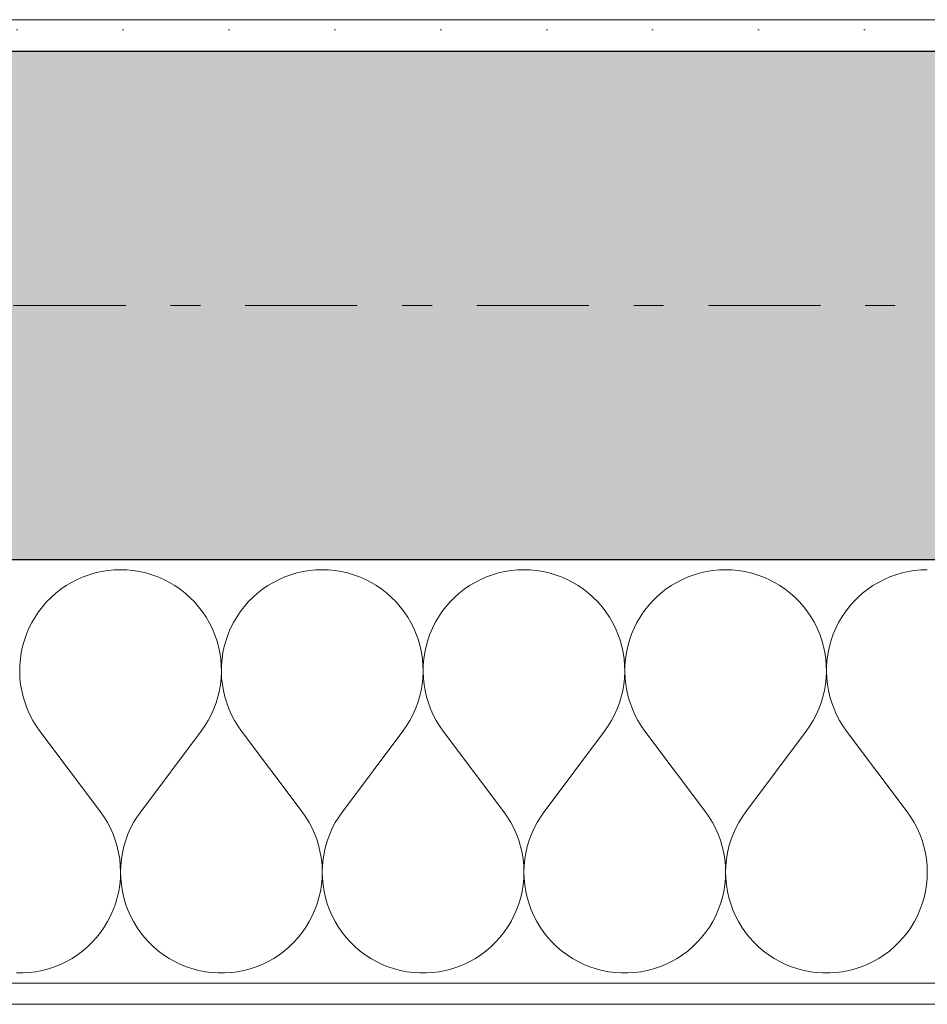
# Model space of a CAD drawing. Extents: x 100 to 2982, y 37 to 2050.
# Tile 104 of 135: x 2031 to 2074, y 575 to 621. Entities that reach past the tile are written whole.
import ezdxf
from ezdxf.xclip import XClip

# ---------------------------------------------------------------- set-up
doc = ezdxf.new("R2010")
doc.units = 0
doc.header["$MEASUREMENT"] = 0
doc.header["$XCLIPFRAME"] = 0
doc.linetypes.add('Przerywana podwójnie', pattern=[54.680554, 26.458333, -10.583333, 7.055556, -10.583333])
for name, color, linetype in [('410-K Osie', 7, 'Continuous'), ('420-K Ściany', 7, 'Continuous'), ('820-G Rysunki Obrazki', 7, 'Continuous')]:
    doc.layers.add(name, color=color, linetype=linetype)
pattern_1 = [(0, (-18316.349, -206.5255), (0, 8.660254), [0, -5]), (0, (-18313.849, -202.195), (0, 8.660254), [0, -5])]

# ---------------------------------------------------------------- blocks, each defined once
blk = doc.blocks.new('*X16')
at = {"layer": '420-K Ściany', "color": 174, "linetype": 'Continuous', "lineweight": 5, "ltscale": 0.2}
for p, q in [((2034.551, 594.796), (2034.268, 594.694)), ((2034.84, 594.881), (2034.551, 594.796)), ((2035.134, 594.947), (2034.84, 594.881)), ((2035.431, 594.995), (2035.134, 594.947)), ((2035.731, 595.023), (2035.431, 594.995)), ((2036.032, 595.033), (2035.731, 595.023)), ((2036.333, 595.023), (2036.032, 595.033)), ((2036.633, 594.995), (2036.333, 595.023)), ((2036.93, 594.947), (2036.633, 594.995)), ((2037.224, 594.881), (2036.93, 594.947)), ((2037.513, 594.796), (2037.224, 594.881)), ((2037.797, 594.694), (2037.513, 594.796)), ((2044.075, 594.796), (2043.791, 594.694)), ((2044.364, 594.881), (2044.075, 594.796)), ((2044.658, 594.947), (2044.364, 594.881)), ((2044.955, 594.995), (2044.658, 594.947)), ((2045.255, 595.023), (2044.955, 594.995)), ((2045.556, 595.033), (2045.255, 595.023)), ((2045.857, 595.023), (2045.556, 595.033)), ((2046.157, 594.995), (2045.857, 595.023)), ((2046.454, 594.947), (2046.157, 594.995)), ((2046.748, 594.881), (2046.454, 594.947)), ((2047.037, 594.796), (2046.748, 594.881)), ((2047.32, 594.694), (2047.037, 594.796)), ((2053.598, 594.796), (2053.315, 594.694)), ((2053.887, 594.881), (2053.598, 594.796)), ((2054.181, 594.947), (2053.887, 594.881)), ((2054.479, 594.995), (2054.181, 594.947)), ((2054.779, 595.023), (2054.479, 594.995)), ((2055.08, 595.033), (2054.779, 595.023)), ((2055.381, 595.023), (2055.08, 595.033)), ((2055.681, 594.995), (2055.381, 595.023)), ((2055.978, 594.947), (2055.681, 594.995)), ((2056.272, 594.881), (2055.978, 594.947)), ((2056.561, 594.796), (2056.272, 594.881)), ((2056.844, 594.694), (2056.561, 594.796)), ((2063.122, 594.796), (2062.839, 594.694)), ((2063.411, 594.881), (2063.122, 594.796)), ((2063.705, 594.947), (2063.411, 594.881)), ((2064.003, 594.995), (2063.705, 594.947)), ((2064.302, 595.023), (2064.003, 594.995)), ((2064.604, 595.033), (2064.302, 595.023)), ((2064.905, 595.023), (2064.604, 595.033)), ((2065.204, 594.995), (2064.905, 595.023)), ((2065.502, 594.947), (2065.204, 594.995)), ((2065.796, 594.881), (2065.502, 594.947)), ((2066.085, 594.796), (2065.796, 594.881)), ((2066.368, 594.694), (2066.085, 594.796)), ((2072.646, 594.796), (2072.363, 594.694)), ((2072.935, 594.881), (2072.646, 594.796)), ((2073.229, 594.947), (2072.935, 594.881)), ((2073.526, 594.995), (2073.229, 594.947)), ((2073.826, 595.023), (2073.526, 594.995)), ((2074.127, 595.033), (2073.826, 595.023)), ((2033.465, 594.281), (2033.216, 594.111)), ((2033.724, 594.436), (2033.465, 594.281)), ((2033.991, 594.573), (2033.724, 594.436)), ((2034.268, 594.694), (2033.991, 594.573)), ((2038.073, 594.573), (2037.797, 594.694)), ((2038.341, 594.436), (2038.073, 594.573)), ((2038.599, 594.281), (2038.341, 594.436)), ((2038.848, 594.111), (2038.599, 594.281)), ((2042.989, 594.281), (2042.74, 594.111)), ((2043.247, 594.436), (2042.989, 594.281)), ((2043.515, 594.573), (2043.247, 594.436)), ((2043.791, 594.694), (2043.515, 594.573)), ((2047.596, 594.573), (2047.32, 594.694)), ((2047.864, 594.436), (2047.596, 594.573)), ((2048.123, 594.281), (2047.864, 594.436)), ((2048.372, 594.111), (2048.123, 594.281)), ((2052.512, 594.281), (2052.264, 594.111)), ((2052.771, 594.436), (2052.512, 594.281)), ((2053.039, 594.573), (2052.771, 594.436)), ((2053.315, 594.694), (2053.039, 594.573)), ((2057.12, 594.573), (2056.844, 594.694)), ((2057.388, 594.436), (2057.12, 594.573)), ((2057.647, 594.281), (2057.388, 594.436)), ((2057.895, 594.111), (2057.647, 594.281)), ((2062.036, 594.281), (2061.788, 594.111)), ((2062.295, 594.436), (2062.036, 594.281)), ((2062.563, 594.573), (2062.295, 594.436)), ((2062.839, 594.694), (2062.563, 594.573)), ((2066.644, 594.573), (2066.368, 594.694)), ((2066.912, 594.436), (2066.644, 594.573)), ((2067.171, 594.281), (2066.912, 594.436)), ((2067.419, 594.111), (2067.171, 594.281)), ((2071.56, 594.281), (2071.312, 594.111)), ((2071.819, 594.436), (2071.56, 594.281)), ((2072.087, 594.573), (2071.819, 594.436)), ((2072.363, 594.694), (2072.087, 594.573)), ((2032.979, 593.925), (2032.754, 593.725)), ((2033.216, 594.111), (2032.979, 593.925)), ((2039.085, 593.925), (2038.848, 594.111)), ((2039.31, 593.725), (2039.085, 593.925)), ((2042.503, 593.925), (2042.278, 593.725)), ((2042.74, 594.111), (2042.503, 593.925)), ((2048.609, 593.925), (2048.372, 594.111)), ((2048.834, 593.725), (2048.609, 593.925)), ((2052.027, 593.925), (2051.802, 593.725)), ((2052.264, 594.111), (2052.027, 593.925)), ((2058.133, 593.925), (2057.895, 594.111)), ((2058.357, 593.725), (2058.133, 593.925)), ((2061.551, 593.925), (2061.326, 593.725)), ((2061.788, 594.111), (2061.551, 593.925)), ((2067.656, 593.925), (2067.419, 594.111)), ((2067.881, 593.725), (2067.656, 593.925)), ((2071.075, 593.925), (2070.85, 593.725)), ((2071.312, 594.111), (2071.075, 593.925)), ((2032.542, 593.511), (2032.345, 593.284)), ((2032.754, 593.725), (2032.542, 593.511)), ((2039.522, 593.511), (2039.31, 593.725)), ((2039.72, 593.284), (2039.522, 593.511)), ((2042.066, 593.511), (2041.868, 593.284)), ((2042.278, 593.725), (2042.066, 593.511)), ((2049.046, 593.511), (2048.834, 593.725)), ((2049.243, 593.284), (2049.046, 593.511)), ((2051.59, 593.511), (2051.392, 593.284)), ((2051.802, 593.725), (2051.59, 593.511)), ((2058.569, 593.511), (2058.357, 593.725)), ((2058.767, 593.284), (2058.569, 593.511)), ((2061.114, 593.511), (2060.916, 593.284)), ((2061.326, 593.725), (2061.114, 593.511)), ((2068.093, 593.511), (2067.881, 593.725)), ((2068.291, 593.284), (2068.093, 593.511)), ((2070.638, 593.511), (2070.44, 593.284)), ((2070.85, 593.725), (2070.638, 593.511)), ((2032.162, 593.045), (2031.994, 592.794)), ((2032.345, 593.284), (2032.162, 593.045)), ((2039.903, 593.045), (2039.72, 593.284)), ((2040.07, 592.794), (2039.903, 593.045)), ((2041.685, 593.045), (2041.518, 592.794)), ((2041.868, 593.284), (2041.685, 593.045)), ((2049.426, 593.045), (2049.243, 593.284)), ((2049.594, 592.794), (2049.426, 593.045)), ((2051.209, 593.045), (2051.041, 592.794)), ((2051.392, 593.284), (2051.209, 593.045)), ((2058.95, 593.045), (2058.767, 593.284)), ((2059.118, 592.794), (2058.95, 593.045)), ((2060.733, 593.045), (2060.565, 592.794)), ((2060.916, 593.284), (2060.733, 593.045)), ((2068.474, 593.045), (2068.291, 593.284)), ((2068.642, 592.794), (2068.474, 593.045)), ((2070.257, 593.045), (2070.089, 592.794)), ((2070.44, 593.284), (2070.257, 593.045)), ((2031.842, 592.534), (2031.708, 592.265)), ((2031.994, 592.794), (2031.842, 592.534)), ((2040.222, 592.534), (2040.07, 592.794)), ((2040.356, 592.265), (2040.222, 592.534)), ((2041.366, 592.534), (2041.232, 592.265)), ((2041.518, 592.794), (2041.366, 592.534)), ((2049.746, 592.534), (2049.594, 592.794)), ((2049.88, 592.265), (2049.746, 592.534)), ((2050.89, 592.534), (2050.755, 592.265)), ((2051.041, 592.794), (2050.89, 592.534)), ((2059.269, 592.534), (2059.118, 592.794)), ((2059.404, 592.265), (2059.269, 592.534)), ((2060.414, 592.534), (2060.279, 592.265)), ((2060.565, 592.794), (2060.414, 592.534)), ((2068.793, 592.534), (2068.642, 592.794)), ((2068.928, 592.265), (2068.793, 592.534)), ((2069.938, 592.534), (2069.803, 592.265)), ((2070.089, 592.794), (2069.938, 592.534)), ((2031.59, 591.987), (2031.491, 591.703)), ((2031.708, 592.265), (2031.59, 591.987)), ((2040.474, 591.987), (2040.356, 592.265)), ((2040.574, 591.703), (2040.474, 591.987)), ((2041.114, 591.987), (2041.014, 591.703)), ((2041.232, 592.265), (2041.114, 591.987)), ((2049.998, 591.987), (2049.88, 592.265)), ((2050.097, 591.703), (2049.998, 591.987)), ((2050.638, 591.987), (2050.538, 591.703)), ((2050.755, 592.265), (2050.638, 591.987)), ((2059.522, 591.987), (2059.404, 592.265)), ((2059.621, 591.703), (2059.522, 591.987)), ((2060.162, 591.987), (2060.062, 591.703)), ((2060.279, 592.265), (2060.162, 591.987)), ((2069.045, 591.987), (2068.928, 592.265)), ((2069.145, 591.703), (2069.045, 591.987)), ((2069.686, 591.987), (2069.586, 591.703)), ((2069.803, 592.265), (2069.686, 591.987)), ((2031.491, 591.703), (2031.409, 591.413)), ((2040.655, 591.413), (2040.574, 591.703)), ((2041.014, 591.703), (2040.933, 591.413)), ((2050.179, 591.413), (2050.097, 591.703)), ((2050.538, 591.703), (2050.457, 591.413)), ((2059.703, 591.413), (2059.621, 591.703)), ((2060.062, 591.703), (2059.981, 591.413)), ((2069.226, 591.413), (2069.145, 591.703)), ((2069.586, 591.703), (2069.504, 591.413)), ((2031.346, 591.118), (2031.302, 590.82)), ((2031.409, 591.413), (2031.346, 591.118)), ((2040.718, 591.118), (2040.655, 591.413)), ((2040.762, 590.82), (2040.718, 591.118)), ((2040.87, 591.118), (2040.826, 590.82)), ((2040.933, 591.413), (2040.87, 591.118)), ((2050.242, 591.118), (2050.179, 591.413)), ((2050.286, 590.82), (2050.242, 591.118)), ((2050.394, 591.118), (2050.35, 590.82)), ((2050.457, 591.413), (2050.394, 591.118)), ((2059.766, 591.118), (2059.703, 591.413)), ((2059.81, 590.82), (2059.766, 591.118)), ((2059.918, 591.118), (2059.873, 590.82)), ((2059.981, 591.413), (2059.918, 591.118)), ((2069.289, 591.118), (2069.226, 591.413)), ((2069.334, 590.82), (2069.289, 591.118)), ((2069.441, 591.118), (2069.397, 590.82)), ((2069.504, 591.413), (2069.441, 591.118)), ((2031.302, 590.82), (2031.277, 590.52)), ((2040.787, 590.52), (2040.762, 590.82)), ((2040.826, 590.82), (2040.801, 590.52)), ((2050.311, 590.52), (2050.286, 590.82)), ((2050.35, 590.82), (2050.324, 590.52)), ((2059.835, 590.52), (2059.81, 590.82)), ((2059.873, 590.82), (2059.848, 590.52)), ((2069.359, 590.52), (2069.334, 590.82)), ((2069.397, 590.82), (2069.372, 590.52)), ((2031.277, 590.52), (2031.27, 590.219)), ((2031.27, 590.219), (2031.283, 589.918)), ((2040.781, 589.918), (2040.794, 590.219)), ((2040.794, 590.219), (2040.787, 590.52)), ((2040.801, 590.52), (2040.794, 590.219)), ((2040.794, 590.219), (2040.807, 589.918)), ((2050.305, 589.918), (2050.318, 590.219)), ((2050.318, 590.219), (2050.311, 590.52)), ((2050.324, 590.52), (2050.318, 590.219)), ((2050.318, 590.219), (2050.331, 589.918)), ((2059.829, 589.918), (2059.841, 590.219)), ((2059.841, 590.219), (2059.835, 590.52)), ((2059.848, 590.52), (2059.842, 590.219)), ((2059.842, 590.219), (2059.855, 589.918)), ((2069.352, 589.918), (2069.365, 590.219)), ((2069.365, 590.219), (2069.359, 590.52)), ((2069.372, 590.52), (2069.366, 590.219)), ((2069.366, 590.219), (2069.378, 589.918)), ((2031.283, 589.918), (2031.315, 589.619)), ((2040.749, 589.619), (2040.781, 589.918)), ((2040.807, 589.918), (2040.839, 589.619)), ((2050.273, 589.619), (2050.305, 589.918)), ((2050.331, 589.918), (2050.363, 589.619)), ((2059.797, 589.619), (2059.829, 589.918)), ((2059.855, 589.918), (2059.886, 589.619)), ((2069.321, 589.619), (2069.352, 589.918)), ((2069.378, 589.918), (2069.41, 589.619)), ((2031.315, 589.619), (2031.366, 589.322)), ((2031.366, 589.322), (2031.435, 589.029)), ((2040.629, 589.029), (2040.698, 589.322)), ((2040.698, 589.322), (2040.749, 589.619)), ((2040.839, 589.619), (2040.89, 589.322)), ((2040.89, 589.322), (2040.959, 589.029)), ((2050.153, 589.029), (2050.222, 589.322)), ((2050.222, 589.322), (2050.273, 589.619)), ((2050.363, 589.619), (2050.413, 589.322)), ((2050.413, 589.322), (2050.483, 589.029)), ((2059.677, 589.029), (2059.746, 589.322)), ((2059.746, 589.322), (2059.797, 589.619)), ((2059.886, 589.619), (2059.937, 589.322)), ((2059.937, 589.322), (2060.006, 589.029)), ((2069.201, 589.029), (2069.27, 589.322)), ((2069.27, 589.322), (2069.321, 589.619)), ((2069.41, 589.619), (2069.461, 589.322)), ((2069.461, 589.322), (2069.53, 589.029)), ((2031.435, 589.029), (2031.523, 588.74)), ((2031.523, 588.74), (2031.629, 588.458)), ((2040.436, 588.458), (2040.541, 588.74)), ((2040.541, 588.74), (2040.629, 589.029)), ((2040.959, 589.029), (2041.047, 588.74)), ((2041.047, 588.74), (2041.152, 588.458)), ((2049.959, 588.458), (2050.065, 588.74)), ((2050.065, 588.74), (2050.153, 589.029)), ((2050.483, 589.029), (2050.57, 588.74)), ((2050.57, 588.74), (2050.676, 588.458)), ((2059.483, 588.458), (2059.589, 588.74)), ((2059.589, 588.74), (2059.677, 589.029)), ((2060.006, 589.029), (2060.094, 588.74)), ((2060.094, 588.74), (2060.2, 588.458)), ((2069.007, 588.458), (2069.113, 588.74)), ((2069.113, 588.74), (2069.201, 589.029)), ((2069.53, 589.029), (2069.618, 588.74)), ((2069.618, 588.74), (2069.724, 588.458)), ((2031.629, 588.458), (2031.752, 588.184)), ((2040.312, 588.184), (2040.436, 588.458)), ((2041.152, 588.458), (2041.276, 588.184)), ((2049.836, 588.184), (2049.959, 588.458)), ((2050.676, 588.458), (2050.8, 588.184)), ((2059.36, 588.184), (2059.483, 588.458)), ((2060.2, 588.458), (2060.323, 588.184)), ((2068.884, 588.184), (2069.007, 588.458)), ((2069.724, 588.458), (2069.847, 588.184)), ((2031.752, 588.184), (2031.892, 587.917)), ((2031.892, 587.917), (2032.05, 587.66)), ((2040.015, 587.66), (2040.172, 587.917)), ((2040.172, 587.917), (2040.312, 588.184)), ((2041.276, 588.184), (2041.416, 587.917)), ((2041.416, 587.917), (2041.573, 587.66)), ((2049.538, 587.66), (2049.696, 587.917)), ((2049.696, 587.917), (2049.836, 588.184)), ((2050.8, 588.184), (2050.94, 587.917)), ((2050.94, 587.917), (2051.097, 587.66)), ((2059.062, 587.66), (2059.219, 587.917)), ((2059.219, 587.917), (2059.36, 588.184)), ((2060.323, 588.184), (2060.464, 587.917)), ((2060.464, 587.917), (2060.621, 587.66)), ((2068.586, 587.66), (2068.743, 587.917)), ((2068.743, 587.917), (2068.884, 588.184)), ((2069.847, 588.184), (2069.988, 587.917)), ((2069.988, 587.917), (2070.145, 587.66)), ((2032.05, 587.66), (2032.223, 587.414)), ((2035.08, 583.604), (2032.223, 587.414)), ((2036.984, 583.604), (2039.842, 587.414)), ((2039.842, 587.414), (2040.015, 587.66)), ((2041.573, 587.66), (2041.746, 587.414)), ((2044.604, 583.604), (2041.746, 587.414)), ((2046.508, 583.604), (2049.365, 587.414)), ((2049.365, 587.414), (2049.538, 587.66)), ((2051.097, 587.66), (2051.27, 587.414)), ((2054.127, 583.604), (2051.27, 587.414)), ((2056.032, 583.604), (2058.889, 587.414)), ((2058.889, 587.414), (2059.062, 587.66)), ((2060.621, 587.66), (2060.794, 587.414)), ((2063.651, 583.604), (2060.794, 587.414)), ((2065.556, 583.604), (2068.413, 587.414)), ((2068.413, 587.414), (2068.586, 587.66)), ((2070.145, 587.66), (2070.318, 587.414)), ((2073.175, 583.604), (2070.318, 587.414)), ((2035.255, 583.354), (2035.08, 583.604)), ((2036.984, 583.604), (2036.809, 583.354)), ((2044.779, 583.354), (2044.604, 583.604)), ((2046.508, 583.604), (2046.333, 583.354)), ((2054.303, 583.354), (2054.127, 583.604)), ((2056.032, 583.604), (2055.857, 583.354)), ((2063.827, 583.354), (2063.651, 583.604)), ((2065.556, 583.604), (2065.38, 583.354)), ((2073.35, 583.354), (2073.175, 583.604)), ((2035.414, 583.093), (2035.255, 583.354)), ((2036.809, 583.354), (2036.65, 583.093)), ((2044.938, 583.093), (2044.779, 583.354)), ((2046.333, 583.354), (2046.174, 583.093)), ((2054.462, 583.093), (2054.303, 583.354)), ((2055.857, 583.354), (2055.698, 583.093)), ((2063.986, 583.093), (2063.827, 583.354)), ((2065.38, 583.354), (2065.221, 583.093)), ((2073.509, 583.093), (2073.35, 583.354)), ((2035.556, 582.822), (2035.414, 583.093)), ((2035.68, 582.543), (2035.556, 582.822)), ((2036.508, 582.822), (2036.384, 582.543)), ((2036.65, 583.093), (2036.508, 582.822)), ((2045.08, 582.822), (2044.938, 583.093)), ((2045.204, 582.543), (2045.08, 582.822)), ((2046.032, 582.822), (2045.908, 582.543)), ((2046.174, 583.093), (2046.032, 582.822)), ((2054.604, 582.822), (2054.462, 583.093)), ((2054.728, 582.543), (2054.604, 582.822)), ((2055.556, 582.822), (2055.431, 582.543)), ((2055.698, 583.093), (2055.556, 582.822)), ((2064.127, 582.822), (2063.986, 583.093)), ((2064.252, 582.543), (2064.127, 582.822)), ((2065.08, 582.822), (2064.955, 582.543)), ((2065.221, 583.093), (2065.08, 582.822)), ((2073.651, 582.822), (2073.509, 583.093)), ((2073.776, 582.543), (2073.651, 582.822)), ((2035.786, 582.257), (2035.68, 582.543)), ((2035.874, 581.964), (2035.786, 582.257)), ((2036.278, 582.257), (2036.19, 581.964)), ((2036.384, 582.543), (2036.278, 582.257)), ((2045.31, 582.257), (2045.204, 582.543)), ((2045.398, 581.964), (2045.31, 582.257)), ((2045.802, 582.257), (2045.714, 581.964)), ((2045.908, 582.543), (2045.802, 582.257)), ((2054.834, 582.257), (2054.728, 582.543)), ((2054.922, 581.964), (2054.834, 582.257)), ((2055.325, 582.257), (2055.238, 581.964)), ((2055.431, 582.543), (2055.325, 582.257)), ((2064.358, 582.257), (2064.252, 582.543)), ((2064.445, 581.964), (2064.358, 582.257)), ((2064.849, 582.257), (2064.762, 581.964)), ((2064.955, 582.543), (2064.849, 582.257)), ((2073.882, 582.257), (2073.776, 582.543)), ((2073.969, 581.964), (2073.882, 582.257)), ((2035.943, 581.666), (2035.874, 581.964)), ((2036.19, 581.964), (2036.122, 581.666)), ((2045.466, 581.666), (2045.398, 581.964)), ((2045.714, 581.964), (2045.645, 581.666)), ((2054.99, 581.666), (2054.922, 581.964)), ((2055.238, 581.964), (2055.169, 581.666)), ((2064.514, 581.666), (2064.445, 581.964)), ((2064.762, 581.964), (2064.693, 581.666)), ((2074.038, 581.666), (2073.969, 581.964)), ((2035.992, 581.364), (2035.943, 581.666)), ((2036.022, 581.06), (2035.992, 581.364)), ((2036.072, 581.364), (2036.042, 581.06)), ((2036.122, 581.666), (2036.072, 581.364)), ((2045.516, 581.364), (2045.466, 581.666)), ((2045.546, 581.06), (2045.516, 581.364)), ((2045.596, 581.364), (2045.566, 581.06)), ((2045.645, 581.666), (2045.596, 581.364)), ((2055.04, 581.364), (2054.99, 581.666)), ((2055.069, 581.06), (2055.04, 581.364)), ((2055.12, 581.364), (2055.09, 581.06)), ((2055.169, 581.666), (2055.12, 581.364)), ((2064.563, 581.364), (2064.514, 581.666)), ((2064.593, 581.06), (2064.563, 581.364)), ((2064.644, 581.364), (2064.614, 581.06)), ((2064.693, 581.666), (2064.644, 581.364)), ((2074.087, 581.364), (2074.038, 581.666)), ((2074.117, 581.06), (2074.087, 581.364)), ((2036.032, 580.755), (2036.022, 581.06)), ((2036.042, 581.06), (2036.032, 580.755)), ((2045.556, 580.755), (2045.546, 581.06)), ((2045.566, 581.06), (2045.556, 580.755)), ((2055.08, 580.755), (2055.069, 581.06)), ((2055.09, 581.06), (2055.08, 580.755)), ((2064.604, 580.755), (2064.593, 581.06)), ((2064.614, 581.06), (2064.604, 580.755)), ((2074.127, 580.755), (2074.117, 581.06)), ((2035.994, 580.145), (2036.023, 580.449)), ((2036.023, 580.449), (2036.032, 580.755)), ((2036.032, 580.755), (2036.041, 580.449)), ((2036.041, 580.449), (2036.07, 580.145)), ((2045.518, 580.145), (2045.547, 580.449)), ((2045.547, 580.449), (2045.556, 580.755)), ((2045.556, 580.755), (2045.565, 580.449)), ((2045.565, 580.449), (2045.594, 580.145)), ((2055.042, 580.145), (2055.07, 580.449)), ((2055.07, 580.449), (2055.08, 580.755)), ((2055.08, 580.755), (2055.089, 580.449)), ((2055.089, 580.449), (2055.118, 580.145)), ((2064.565, 580.145), (2064.594, 580.449)), ((2064.594, 580.449), (2064.604, 580.755)), ((2064.604, 580.755), (2064.613, 580.449)), ((2064.613, 580.449), (2064.642, 580.145)), ((2074.089, 580.145), (2074.118, 580.449)), ((2074.118, 580.449), (2074.127, 580.755)), ((2035.946, 579.844), (2035.994, 580.145)), ((2036.07, 580.145), (2036.119, 579.844)), ((2045.469, 579.844), (2045.518, 580.145)), ((2045.594, 580.145), (2045.642, 579.844)), ((2054.993, 579.844), (2055.042, 580.145)), ((2055.118, 580.145), (2055.166, 579.844)), ((2064.517, 579.844), (2064.565, 580.145)), ((2064.642, 580.145), (2064.69, 579.844)), ((2074.041, 579.844), (2074.089, 580.145)), ((2035.791, 579.252), (2035.878, 579.546)), ((2035.878, 579.546), (2035.946, 579.844)), ((2036.119, 579.844), (2036.186, 579.546)), ((2036.186, 579.546), (2036.273, 579.252)), ((2045.315, 579.252), (2045.402, 579.546)), ((2045.402, 579.546), (2045.469, 579.844)), ((2045.642, 579.844), (2045.71, 579.546)), ((2045.71, 579.546), (2045.796, 579.252)), ((2054.839, 579.252), (2054.926, 579.546)), ((2054.926, 579.546), (2054.993, 579.844)), ((2055.166, 579.844), (2055.234, 579.546)), ((2055.234, 579.546), (2055.32, 579.252)), ((2064.363, 579.252), (2064.449, 579.546)), ((2064.449, 579.546), (2064.517, 579.844)), ((2064.69, 579.844), (2064.758, 579.546)), ((2064.758, 579.546), (2064.844, 579.252)), ((2073.887, 579.252), (2073.973, 579.546)), ((2073.973, 579.546), (2074.041, 579.844)), ((2035.563, 578.686), (2035.686, 578.966)), ((2035.686, 578.966), (2035.791, 579.252)), ((2036.273, 579.252), (2036.378, 578.966)), ((2036.378, 578.966), (2036.501, 578.686)), ((2045.087, 578.686), (2045.21, 578.966)), ((2045.21, 578.966), (2045.315, 579.252)), ((2045.796, 579.252), (2045.902, 578.966)), ((2045.902, 578.966), (2046.025, 578.686)), ((2054.611, 578.686), (2054.734, 578.966)), ((2054.734, 578.966), (2054.839, 579.252)), ((2055.32, 579.252), (2055.425, 578.966)), ((2055.425, 578.966), (2055.549, 578.686)), ((2064.134, 578.686), (2064.258, 578.966)), ((2064.258, 578.966), (2064.363, 579.252)), ((2064.844, 579.252), (2064.949, 578.966)), ((2064.949, 578.966), (2065.073, 578.686)), ((2073.658, 578.686), (2073.782, 578.966)), ((2073.782, 578.966), (2073.887, 579.252)), ((2035.422, 578.415), (2035.563, 578.686)), ((2036.501, 578.686), (2036.642, 578.415)), ((2044.946, 578.415), (2045.087, 578.686)), ((2046.025, 578.686), (2046.166, 578.415)), ((2054.47, 578.415), (2054.611, 578.686)), ((2055.549, 578.686), (2055.69, 578.415)), ((2063.993, 578.415), (2064.134, 578.686)), ((2065.073, 578.686), (2065.214, 578.415)), ((2073.517, 578.415), (2073.658, 578.686)), ((2035.089, 577.903), (2035.264, 578.153)), ((2035.264, 578.153), (2035.422, 578.415)), ((2036.642, 578.415), (2036.8, 578.153)), ((2036.8, 578.153), (2036.975, 577.903)), ((2044.613, 577.903), (2044.788, 578.153)), ((2044.788, 578.153), (2044.946, 578.415)), ((2046.166, 578.415), (2046.324, 578.153)), ((2046.324, 578.153), (2046.499, 577.903)), ((2054.137, 577.903), (2054.311, 578.153)), ((2054.311, 578.153), (2054.47, 578.415)), ((2055.69, 578.415), (2055.848, 578.153)), ((2055.848, 578.153), (2056.023, 577.903)), ((2063.661, 577.903), (2063.835, 578.153)), ((2063.835, 578.153), (2063.993, 578.415)), ((2065.214, 578.415), (2065.372, 578.153)), ((2065.372, 578.153), (2065.546, 577.903)), ((2073.185, 577.903), (2073.359, 578.153)), ((2073.359, 578.153), (2073.517, 578.415)), ((2034.694, 577.437), (2034.899, 577.664)), ((2034.899, 577.664), (2035.089, 577.903)), ((2036.975, 577.903), (2037.165, 577.664)), ((2037.165, 577.664), (2037.37, 577.437)), ((2044.218, 577.437), (2044.423, 577.664)), ((2044.423, 577.664), (2044.613, 577.903)), ((2046.499, 577.903), (2046.689, 577.664)), ((2046.689, 577.664), (2046.894, 577.437)), ((2053.741, 577.437), (2053.947, 577.664)), ((2053.947, 577.664), (2054.137, 577.903)), ((2056.023, 577.903), (2056.213, 577.664)), ((2056.213, 577.664), (2056.418, 577.437)), ((2063.265, 577.437), (2063.47, 577.664)), ((2063.47, 577.664), (2063.661, 577.903)), ((2065.546, 577.903), (2065.737, 577.664)), ((2065.737, 577.664), (2065.942, 577.437)), ((2072.789, 577.437), (2072.994, 577.664)), ((2072.994, 577.664), (2073.185, 577.903)), ((2034.242, 577.026), (2034.474, 577.224)), ((2034.474, 577.224), (2034.694, 577.437)), ((2037.37, 577.437), (2037.59, 577.224)), ((2037.59, 577.224), (2037.822, 577.026)), ((2043.766, 577.026), (2043.998, 577.224)), ((2043.998, 577.224), (2044.218, 577.437)), ((2046.894, 577.437), (2047.114, 577.224)), ((2047.114, 577.224), (2047.346, 577.026)), ((2053.289, 577.026), (2053.522, 577.224)), ((2053.522, 577.224), (2053.741, 577.437)), ((2056.418, 577.437), (2056.637, 577.224)), ((2056.637, 577.224), (2056.87, 577.026)), ((2062.813, 577.026), (2063.046, 577.224)), ((2063.046, 577.224), (2063.265, 577.437)), ((2065.942, 577.437), (2066.161, 577.224)), ((2066.161, 577.224), (2066.394, 577.026)), ((2072.337, 577.026), (2072.57, 577.224)), ((2072.57, 577.224), (2072.789, 577.437)), ((2033.475, 576.526), (2033.741, 576.676)), ((2033.741, 576.676), (2033.997, 576.843)), ((2033.997, 576.843), (2034.242, 577.026)), ((2037.822, 577.026), (2038.067, 576.843)), ((2038.067, 576.843), (2038.323, 576.676)), ((2038.323, 576.676), (2038.589, 576.526)), ((2042.999, 576.526), (2043.265, 576.676)), ((2043.265, 576.676), (2043.521, 576.843)), ((2043.521, 576.843), (2043.766, 577.026)), ((2047.346, 577.026), (2047.591, 576.843)), ((2047.591, 576.843), (2047.847, 576.676)), ((2047.847, 576.676), (2048.113, 576.526)), ((2052.523, 576.526), (2052.789, 576.676)), ((2052.789, 576.676), (2053.045, 576.843)), ((2053.045, 576.843), (2053.289, 577.026)), ((2056.87, 577.026), (2057.115, 576.843)), ((2057.115, 576.843), (2057.371, 576.676)), ((2057.371, 576.676), (2057.637, 576.526)), ((2062.046, 576.526), (2062.313, 576.676)), ((2062.313, 576.676), (2062.569, 576.843)), ((2062.569, 576.843), (2062.813, 577.026)), ((2066.394, 577.026), (2066.639, 576.843)), ((2066.639, 576.843), (2066.895, 576.676)), ((2066.895, 576.676), (2067.161, 576.526)), ((2071.57, 576.526), (2071.836, 576.676)), ((2071.836, 576.676), (2072.092, 576.843)), ((2072.092, 576.843), (2072.337, 577.026)), ((2032.331, 576.105), (2032.626, 576.182)), ((2032.626, 576.182), (2032.916, 576.279)), ((2032.916, 576.279), (2033.2, 576.393)), ((2033.2, 576.393), (2033.475, 576.526)), ((2038.589, 576.526), (2038.865, 576.393)), ((2038.865, 576.393), (2039.148, 576.279)), ((2039.148, 576.279), (2039.438, 576.182)), ((2039.438, 576.182), (2039.733, 576.105)), ((2041.855, 576.105), (2042.15, 576.182)), ((2042.15, 576.182), (2042.44, 576.279)), ((2042.44, 576.279), (2042.723, 576.393)), ((2042.723, 576.393), (2042.999, 576.526)), ((2048.113, 576.526), (2048.388, 576.393)), ((2048.388, 576.393), (2048.672, 576.279)), ((2048.672, 576.279), (2048.962, 576.182)), ((2048.962, 576.182), (2049.257, 576.105)), ((2051.379, 576.105), (2051.674, 576.182)), ((2051.674, 576.182), (2051.964, 576.279)), ((2051.964, 576.279), (2052.247, 576.393)), ((2052.247, 576.393), (2052.523, 576.526)), ((2057.637, 576.526), (2057.912, 576.393)), ((2057.912, 576.393), (2058.195, 576.279)), ((2058.195, 576.279), (2058.485, 576.182)), ((2058.485, 576.182), (2058.781, 576.105)), ((2060.902, 576.105), (2061.198, 576.182)), ((2061.198, 576.182), (2061.488, 576.279)), ((2061.488, 576.279), (2061.771, 576.393)), ((2061.771, 576.393), (2062.046, 576.526)), ((2067.161, 576.526), (2067.436, 576.393)), ((2067.436, 576.393), (2067.719, 576.279)), ((2067.719, 576.279), (2068.009, 576.182)), ((2068.009, 576.182), (2068.305, 576.105)), ((2070.426, 576.105), (2070.722, 576.182)), ((2070.722, 576.182), (2071.012, 576.279)), ((2071.012, 576.279), (2071.295, 576.393)), ((2071.295, 576.393), (2071.57, 576.526)), ((2031.117, 575.988), (2031.423, 575.988)), ((2031.423, 575.988), (2031.728, 576.007)), ((2031.728, 576.007), (2032.031, 576.046)), ((2032.031, 576.046), (2032.331, 576.105)), ((2039.733, 576.105), (2040.033, 576.046)), ((2040.033, 576.046), (2040.336, 576.007)), ((2040.336, 576.007), (2040.641, 575.988)), ((2040.641, 575.988), (2040.947, 575.988)), ((2040.947, 575.988), (2041.252, 576.007)), ((2041.252, 576.007), (2041.555, 576.046)), ((2041.555, 576.046), (2041.855, 576.105)), ((2049.257, 576.105), (2049.557, 576.046)), ((2049.557, 576.046), (2049.86, 576.007)), ((2049.86, 576.007), (2050.165, 575.988)), ((2050.165, 575.988), (2050.471, 575.988)), ((2050.471, 575.988), (2050.776, 576.007)), ((2050.776, 576.007), (2051.079, 576.046)), ((2051.079, 576.046), (2051.379, 576.105)), ((2058.781, 576.105), (2059.081, 576.046)), ((2059.081, 576.046), (2059.384, 576.007)), ((2059.384, 576.007), (2059.689, 575.988)), ((2059.689, 575.988), (2059.994, 575.988)), ((2059.994, 575.988), (2060.299, 576.007)), ((2060.299, 576.007), (2060.602, 576.046)), ((2060.602, 576.046), (2060.902, 576.105)), ((2068.305, 576.105), (2068.605, 576.046)), ((2068.605, 576.046), (2068.908, 576.007)), ((2068.908, 576.007), (2069.213, 575.988)), ((2069.213, 575.988), (2069.518, 575.988)), ((2069.518, 575.988), (2069.823, 576.007)), ((2069.823, 576.007), (2070.126, 576.046)), ((2070.126, 576.046), (2070.426, 576.105))]:
    blk.add_line(p, q, dxfattribs=at)
blk = doc.blocks.new('Rysunek_1_1', base_point=(-18316.349, -206.526))
at = {"layer": '420-K Ściany', "linetype": 'Continuous', "lineweight": 5}
h = blk.add_hatch(dxfattribs=at)
h.set_pattern_fill('Tynk_0001', color=180, style=0, pattern_type=2)
h.set_pattern_definition(pattern_1)
h.paths.add_polyline_path([(1998.802, 621.009), (1998.802, 619.509), (2134.302, 619.509), (2134.302, 621.009)])
at = {"layer": '420-K Ściany', "linetype": 'Continuous', "lineweight": 13}
blk.add_hatch(color=62, dxfattribs=at).paths.add_polyline_path([(1998.802, 619.509), (1998.802, 603.509), (1998.802, 595.509), (2135.802, 595.509), (2135.802, 619.509)])
at = {"layer": '420-K Ściany', "linetype": 'Continuous', "lineweight": 5}
h = blk.add_hatch(dxfattribs=at)
h.set_pattern_fill('Tynk_0001', color=176, style=0, pattern_type=2)
h.set_pattern_definition(pattern_1)
h.paths.add_polyline_path([(1993.802, 575.509), (1993.802, 574.509), (2179.802, 574.509), (2179.802, 575.509)])
at = {"layer": '410-K Osie', "color": 4, "linetype": 'Przerywana podwójnie', "lineweight": 13, "ltscale": 0.2}
blk.add_line((587.417, 607.509), (2253.561, 607.509), dxfattribs=at)
blk.add_line((587.417, 607.509), (2253.561, 607.509), dxfattribs=at)
at = {"layer": '420-K Ściany', "color": 27, "linetype": 'Continuous', "lineweight": 25, "ltscale": 0.2}
for p, q in [((2134.302, 619.509), (1998.802, 619.509)), ((1998.802, 595.509), (2135.802, 595.509))]:
    blk.add_line(p, q, dxfattribs=at)
at = {"layer": '420-K Ściany', "color": 67, "linetype": 'Continuous', "lineweight": 13, "ltscale": 0.2}
blk.add_line((1993.802, 575.509), (2159.802, 575.509), dxfattribs=at)
at = {"layer": '420-K Ściany', "color": 47, "linetype": 'Continuous', "lineweight": 15, "ltscale": 0.2, "flags": 128}
for points in [[(2134.302, 621.009), (1998.802, 621.009)], [(1993.802, 574.509), (2179.802, 574.509)]]:
    blk.add_lwpolyline(points, dxfattribs=at)
at = {"color": 65, "linetype": 'Continuous', "lineweight": 13, "ltscale": 0.2}
blk.add_blockref('*X16', (0, 0), dxfattribs=at)

msp = doc.modelspace()

# ---------------------------------------------------------------- block references
at = {"layer": '820-G Rysunki Obrazki', "color": 65, "linetype": 'Continuous', "lineweight": 13, "ltscale": 0.2}
ref = msp.add_blockref('Rysunek_1_1', (-18316.349, -206.526), dxfattribs=at)
XClip(ref).set_block_clipping_path([(244.527027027, 76.8014120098), (2570.9054054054, 2022.1162324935)])

doc.saveas('drawing.dxf')
